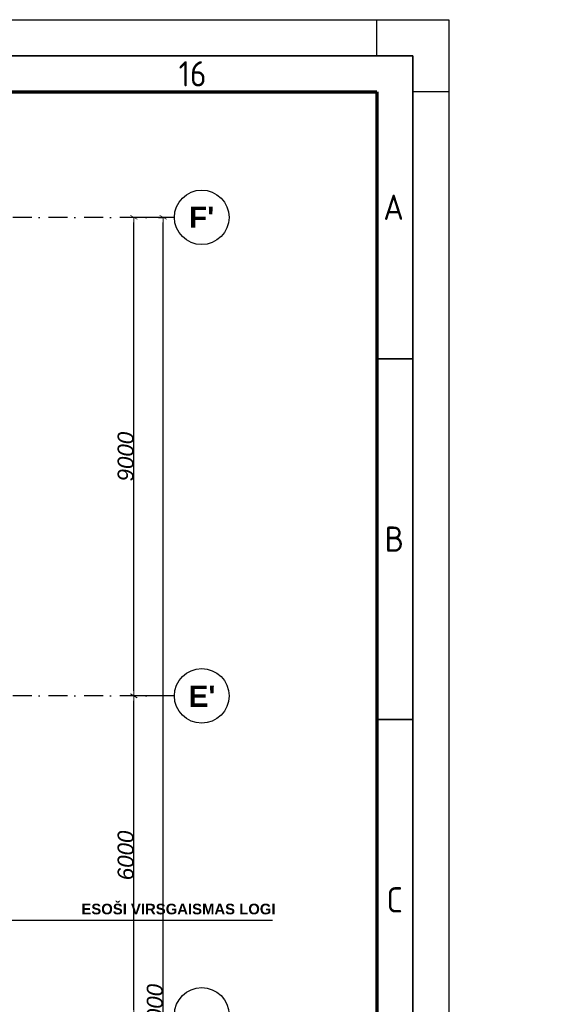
# Model space of a CAD drawing. Header units: millimetres. Extents: x -1662057 to -197461, y -941126 to 63888.
# Tile 205 of 209: x -1556023 to -1545863, y -299638 to -281121. Entities that reach past the tile are written whole.
import ezdxf

# ---------------------------------------------------------------- set-up
doc = ezdxf.new("R2010")
doc.units = ezdxf.units.MM
doc.linetypes.add('Dot & Dashed', pattern=[670.277762, 352.777767, -176.388884, 0, -141.111112])
doc.layers.get('0').update_dxf_attribs({"linetype": 'CONTINUOUS'})
doc.layers.get('Defpoints').update_dxf_attribs({"linetype": 'CONTINUOUS'})
for name, color, linetype in [('0000 TELPU NUMERĀCIJA - ROOM NUMBERS', 7, 'CONTINUOUS'), ('AR-Hatch', 7, 'CONTINUOUS'), ('Ar-Izmeri.Asis', 7, 'CONTINUOUS'), ('AR-PIEZIMES', 7, 'CONTINUOUS'), ('Ar-TEKSTI', 7, 'CONTINUOUS'), ('Rasējuma lapa', 7, 'CONTINUOUS'), ('sienas es', 7, 'CONTINUOUS')]:
    doc.layers.add(name, color=color, linetype=linetype)
doc.styles.add('GENERATED_STYLE_2', font='arialbd.ttf')
doc.styles.add('GENERATED_STYLE_3', font='ariali.ttf')
doc.styles.add('GENERATED_STYLE_5', font='arialbd.ttf')
doc.styles.add('ISO', font='iso')
doc.styles.add('PBL', font='arial.ttf')
doc.dimstyles.new('GENERATED_STYLE__3', dxfattribs={"dimtxt": 300, "dimasz": 95, "dimexe": 0.18, "dimexo": 300, "dimgap": 0.09, "dimtad": 1, "dimdec": 0, "dimzin": 0, "dimdsep": 46, "dimtxsty": 'GENERATED_STYLE_3', "dimblk": 'ARROWHEAD_2', "dimblk1": 'ARROWHEAD_2', "dimblk2": 'ARROWHEAD_2', "dimcen": 0.09, "dimclrd": 39, "dimclre": 39, "dimclrt": 7, "dimadec": 0, "dimazin": 0, "dimtfac": 1, "dimtdec": 4, "dimtmove": 0, "dimatfit": 3, "dimfxl": 1, "dimtolj": 1, "dimtzin": 0, "dimarcsym": 0})

# ---------------------------------------------------------------- blocks, each defined once
blk = doc.blocks.new('LINE_373094', base_point=(590463, -124216))
at = {"layer": 'AR-Hatch', "linetype": 'Continuous'}
blk.add_hatch(color=256, dxfattribs=at).paths.add_polyline_path([(590508, -124216), (590505, -124199), (590495, -124184), (590480, -124174), (590463, -124171), (590446, -124174), (590431, -124184), (590422, -124199), (590418, -124216), (590422, -124233), (590431, -124248), (590446, -124257), (590463, -124261), (590480, -124257), (590495, -124248), (590505, -124233)], flags=0)
at = {"layer": 'sienas es', "linetype": 'Continuous'}
blk.add_line((590508, -124216), (605652, -124216), dxfattribs=at)
blk.add_circle((590463, -124216), 45, dxfattribs=at)
blk = doc.blocks.new('ARROWHEAD_2')
at = {"color": 0, "linetype": 'Continuous', "lineweight": 0}
for p, q in [((0, 0), (-1, 0)), ((-0.38, -0.66), (0.38, 0.66))]:
    blk.add_line(p, q, dxfattribs=at)
blk = doc.blocks.new('*D1328')
at = {"layer": 'Ar-Izmeri.Asis', "color": 39, "linetype": 'Continuous', "lineweight": -2, "transparency": 16777216}
for p, q in [((-1553416, -284838), (-1553329, -284838)), ((-1553328, -314743), (-1553328, -284933)), ((-1553416, -314838), (-1553329, -314838))]:
    blk.add_line(p, q, dxfattribs=at)
at = {"layer": 'Defpoints', "color": 0, "linetype": 'Continuous', "transparency": 16777216}
for p in [(-1553328, -284838), (-1553116, -284838), (-1553116, -314838)]:
    blk.add_point(p, dxfattribs=at)
at = {"layer": 'Ar-Izmeri.Asis', "color": 39, "linetype": 'Continuous', "lineweight": -2, "transparency": 16777216, "xscale": 95, "yscale": 95, "zscale": 95}
for p, rotation in [((-1553328, -284838), 90), ((-1553328, -314838), 270)]:
    blk.add_blockref('ARROWHEAD_2', p, dxfattribs=dict(at, rotation=rotation))
at = {"layer": 'Ar-Izmeri.Asis', "color": 7, "linetype": 'Continuous', "lineweight": 9, "transparency": 16777216, "insert": (-1553482, -299838), "char_height": 300, "attachment_point": 5, "rotation": 90, "style": 'GENERATED_STYLE_3'}
blk.add_mtext('\\A1;30000', dxfattribs=at)
blk = doc.blocks.new('*D1333')
at = {"layer": 'Ar-Izmeri.Asis', "color": 39, "linetype": 'Continuous', "lineweight": -2, "transparency": 16777216}
for p, q in [((-1553416, -293838), (-1553878, -293838)), ((-1553878, -299743), (-1553878, -293933)), ((-1553416, -299838), (-1553878, -299838))]:
    blk.add_line(p, q, dxfattribs=at)
at = {"layer": 'Defpoints', "color": 0, "linetype": 'Continuous', "transparency": 16777216}
for p in [(-1553878, -293838), (-1553116, -293838), (-1553116, -299838)]:
    blk.add_point(p, dxfattribs=at)
at = {"layer": 'Ar-Izmeri.Asis', "color": 39, "linetype": 'Continuous', "lineweight": -2, "transparency": 16777216, "xscale": 95, "yscale": 95, "zscale": 95}
for p, rotation in [((-1553878, -293838), 90), ((-1553878, -299838), 270)]:
    blk.add_blockref('ARROWHEAD_2', p, dxfattribs=dict(at, rotation=rotation))
at = {"layer": 'Ar-Izmeri.Asis', "color": 7, "linetype": 'Continuous', "lineweight": 9, "transparency": 16777216, "insert": (-1554031, -296838), "char_height": 300, "attachment_point": 5, "rotation": 90, "style": 'GENERATED_STYLE_3'}
blk.add_mtext('\\A1;6000', dxfattribs=at)
blk = doc.blocks.new('*D1334')
at = {"layer": 'Ar-Izmeri.Asis', "color": 39, "linetype": 'Continuous', "lineweight": -2, "transparency": 16777216}
for p, q in [((-1553416, -284838), (-1553878, -284838)), ((-1553878, -293743), (-1553878, -284933)), ((-1553416, -293838), (-1553878, -293838))]:
    blk.add_line(p, q, dxfattribs=at)
at = {"layer": 'Defpoints', "color": 0, "linetype": 'Continuous', "transparency": 16777216}
for p in [(-1553878, -284838), (-1553116, -284838), (-1553116, -293838)]:
    blk.add_point(p, dxfattribs=at)
at = {"layer": 'Ar-Izmeri.Asis', "color": 39, "linetype": 'Continuous', "lineweight": -2, "transparency": 16777216, "xscale": 95, "yscale": 95, "zscale": 95}
for p, rotation in [((-1553878, -284838), 90), ((-1553878, -293838), 270)]:
    blk.add_blockref('ARROWHEAD_2', p, dxfattribs=dict(at, rotation=rotation))
at = {"layer": 'Ar-Izmeri.Asis', "color": 7, "linetype": 'Continuous', "lineweight": 9, "transparency": 16777216, "insert": (-1554031, -289338), "char_height": 300, "attachment_point": 5, "rotation": 90, "style": 'GENERATED_STYLE_3'}
blk.add_mtext('\\A1;9000', dxfattribs=at)
blk = doc.blocks.new('A1_L')
at = {"layer": 'Rasējuma lapa'}
for p, q in [((-841, 594), (0, 594)), ((-10, 589), (-10, 594)), ((0, 594), (0, 0)), ((0, 584), (-5, 584))]:
    blk.add_line(p, q, dxfattribs=at)
at = {"layer": 'Rasējuma lapa', "lineweight": 35}
for p, q in [((-826, 589), (-5, 589)), ((-5, 589), (-5, 5)), ((-5, 547), (-10, 547)), ((-5, 497), (-10, 497))]:
    blk.add_line(p, q, dxfattribs=at)
at = {"layer": 'Rasējuma lapa', "lineweight": 70}
for p, q in [((-821, 584), (-10, 584)), ((-10, 584), (-10, 10))]:
    blk.add_line(p, q, dxfattribs=at)
at = {"layer": 'Rasējuma lapa', "style": 'ISO'}
for s, p in [('16', (-37.44, 584.75)), ('A', (-9.08, 566.25)), ('B', (-8.9, 520.25)), ('C', (-8.64, 470.25))]:
    blk.add_text(s, height=3.5, dxfattribs=at).set_placement(p)
blk = doc.blocks.new('*U1264')
at = {"layer": 'Rasējuma lapa'}
blk.add_blockref('A1_L', (0, 0), dxfattribs=at)

msp = doc.modelspace()

# ---------------------------------------------------------------- linework, layer by layer
at = {"layer": 'Ar-Izmeri.Asis', "color": 251, "linetype": 'Dot & Dashed', "true_color": 0x636466}
for p, q in [((-1553116.39599, -284837.78808), (-1559560.24706, -284837.78808)), ((-1553116.39599, -293837.78808), (-1559560.24706, -293837.78808))]:
    msp.add_line(p, q, dxfattribs=at)
at = {"layer": 'Ar-Izmeri.Asis', "color": 251, "linetype": 'Continuous', "true_color": 0x636466}
for centre in [(-1552602.82464, -284837.78808), (-1552602.82464, -293837.78808), (-1552602.82464, -299837.78808)]:
    msp.add_circle(centre, 513.57134, dxfattribs=at)

# ---------------------------------------------------------------- block references
at = {"layer": 'Rasējuma lapa', "xscale": 135.6730224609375, "yscale": 135.6730224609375, "zscale": 135.6730224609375}
msp.add_blockref('*U1264', (-1547956.19836, -361710.6175), dxfattribs=at)
at = {"layer": 'sienas es', "color": 251, "linetype": 'Continuous', "true_color": 0x636466}
msp.add_blockref('LINE_373094', (-1566459.48073, -298053.80415), dxfattribs=at)

# ---------------------------------------------------------------- texts
at = {"layer": '0000 TELPU NUMERĀCIJA - ROOM NUMBERS', "char_height": 225, "width": 1500, "attachment_point": 1, "style": 'PBL'}
for insert in [(-1630705.84105, -283332.38538), (-1622728.5353, -283334.1621), (-1614728.53552, -283334.1621), (-1606728.53574, -283334.1621)]:
    msp.add_mtext('\\A1;\\pi373.52;{\\fArial|b0|i0|c186|p34;Platība \\P\\pi564.79;\\H0.66667x;(m\\H0.7x;\\S2^ ;\\H1.4286x;)}', dxfattribs=dict(at, insert=insert))
at = {"layer": 'AR-PIEZIMES', "color": 251, "linetype": 'Continuous', "true_color": 0x636466, "char_height": 400, "attachment_point": 1, "style": 'GENERATED_STYLE_5'}
for s, insert in [("{F'}", (-1552840.39074, -284634.14965)), ("{E'}", (-1552850.28603, -293643.68596))]:
    msp.add_mtext(s, dxfattribs=dict(at, insert=insert))
at = {"layer": 'Ar-TEKSTI', "color": 251, "linetype": 'Continuous', "true_color": 0x636466, "insert": (-1554863.31524, -297746.19511), "char_height": 200, "attachment_point": 1, "style": 'GENERATED_STYLE_2'}
msp.add_mtext('{ESOŠI VIRSGAISMAS LOGI}', dxfattribs=at)

# ---------------------------------------------------------------- dimensions: what is measured, and where the dimension line sits
at = {"layer": 'Ar-Izmeri.Asis', "color": 251, "linetype": 'Continuous', "lineweight": 9, "true_color": 0x636466}
for base, p1, p2, picture, middle in [((-1553877.68272, -284837.78808), (-1553116.39599, -293837.78808), (-1553116.39599, -284837.78808), '*D1334', (-1554030.94461, -289337.78808)), ((-1553328.41683, -284837.78808), (-1553116.39599, -314838.01885), (-1553116.39599, -284837.78808), '*D1328', (-1553481.67873, -299837.90346)), ((-1553877.68272, -293837.78808), (-1553116.39599, -299837.78808), (-1553116.39599, -293837.78808), '*D1333', (-1554030.94461, -296837.78808))]:
    dim = msp.add_linear_dim(base=base, p1=p1, p2=p2, angle=90, dimstyle='GENERATED_STYLE__3', dxfattribs=at)
    dim.commit()
    dim.dimension.update_dxf_attribs({"geometry": picture, "text_midpoint": middle})

doc.saveas('drawing.dxf')
